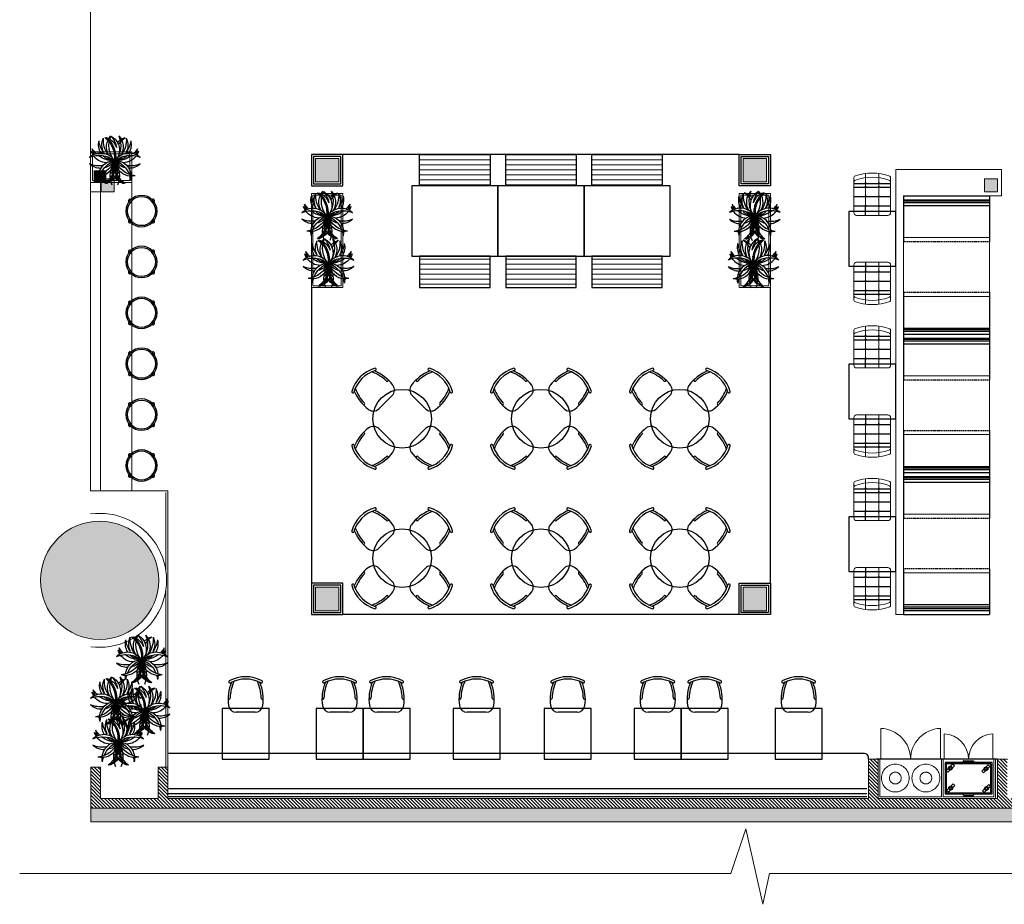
# Model space of a CAD drawing. Extents: x 258674 to 1051069, y -600163 to -66531.
# Tile 1 of 27: x 1050157 to 1050613, y -600163 to -599753. Entities that reach past the tile are written whole.
import ezdxf

# ---------------------------------------------------------------- set-up
doc = ezdxf.new("R2010")
doc.units = 0
doc.header["$LTSCALE"] = 21
doc.header["$MEASUREMENT"] = 0
for name, pattern in [('DASH2', [0.375, 0.25, -0.125]), ('HIDDEN', [0.375, 0.25, -0.125]), ('LEVEL-F-OVERALL LAYOUT$0$HIDDEN', [0.375, 0.25, -0.125])]:
    doc.linetypes.add(name, pattern=pattern)
for name, color, linetype, lineweight in [('1- PLINE', 1, 'CONTINUOUS', 5), ('A-GRID-IDEN', 251, 'CONTINUOUS', 20), ('CKD Equipments', 252, 'CONTINUOUS', 0), ('DOOR-MAIN ENTRY', 7, 'CONTINUOUS', 18), ('elevation line', 1, 'CONTINUOUS', 30), ('I-FURN', 251, 'CONTINUOUS', 18), ('JII-Furniture', 1, 'CONTINUOUS', 9), ('LEVEL-F-OVERALL LAYOUT$0$I-FLOR-OVHD', 251, 'LEVEL-F-OVERALL LAYOUT$0$HIDDEN', 18), ('N-furn', 1, 'CONTINUOUS', 30), ('ND_26_HATCH', 8, 'CONTINUOUS', 13), ('New Design Furn', 1, 'CONTINUOUS', 30), ('New-Design-Equipment', 1, 'CONTINUOUS', 5), ('Wall', 7, 'CONTINUOUS', 30)]:
    doc.layers.add(name, color=color, linetype=linetype, lineweight=lineweight)
for name, color, linetype in [('A-BOOTH', 1, 'HIDDEN'), ('A_CARPENTRY', 1, 'CONTINUOUS'), ('beam text', 6, 'CONTINUOUS'), ('Carpentry', 1, 'CONTINUOUS'), ('chair', 1, 'CONTINUOUS'), ('FRONT COUNTER', 2, 'CONTINUOUS'), ('Furniture01', 1, 'CONTINUOUS'), ('KIT EQUIPMENT', 7, 'CONTINUOUS'), ('Plants', 253, 'CONTINUOUS'), ('Seating', 8, 'CONTINUOUS')]:
    doc.layers.add(name, color=color, linetype=linetype)
pattern_1 = [(180, (1049771.5631, -668465.0167), (-1e-16, -2.3043633), [])]
pattern_2 = [(180, (1049811.4812, -668465.0167), (-1e-16, -2.3043633), [])]
pattern_3 = [(180, (1049851.3993, -668465.0167), (-1e-16, -2.3043633), [])]

# ---------------------------------------------------------------- blocks, each defined once
blk = doc.blocks.new('Chair-din')
at = {"layer": 'N-furn'}
blk.add_line((0, -120), (0, 120), dxfattribs=at)
for centre, radius, start, end in [((100, 120), 100, 98.3166, 180), ((167, -337), 562, 67.4519, 98.3166), ((182, 212), 12.7, 101.7636, 267.3087), ((167, -337), 537, 64.5852, 88.4879), ((389, 202), 15, 28.4279, 208.4279), ((389, 202), 15, 28.4279, 208.4279), ((15, 0), 410, 331.5754, 28.4246), ((15, 0), 440, 331.5749, 28.4251), ((15, 0), 440, 331.5749, 28.4251), ((100, -120), 100, 180, 261.6834), ((167, 337), 562, 261.6834, 292.5481), ((182, -212), 12.7, 92.6913, 258.2364), ((167, 337), 537, 271.5121, 295.4148), ((389, -202), 15, 151.5721, 331.5721)]:
    blk.add_arc(centre, radius, start, end, dxfattribs=at)
blk = doc.blocks.new('G$C95EA696C')
at = {"layer": 'KIT EQUIPMENT', "color": 1}
for p, q in [((19, 324), (101, 406)), ((41, 302), (123, 384)), ((101, 406), (123, 384)), ((476, 317), (558, 400)), ((498, 296), (580, 378)), ((558, 400), (580, 378)), ((19, 324), (41, 302)), ((476, 317), (498, 296)), ((26, 73), (108, 155)), ((48, 51), (130, 133)), ((108, 155), (130, 133)), ((481, 63), (563, 146)), ((563, 146), (585, 124)), ((26, 73), (48, 51)), ((232, 9), (232, 23)), ((359, 0), (241, 0)), ((368, 23), (368, 9)), ((481, 63), (503, 41)), ((503, 41), (585, 124))]:
    blk.add_line(p, q, dxfattribs=at)
for points in [[(0, 23), (600, 23), (600, 423), (0, 423)], [(15, 38), (585, 38), (585, 408), (15, 408)]]:
    blk.add_lwpolyline(points, close=True, dxfattribs=at)
blk.add_lwpolyline([(368, 423), (368, 433, 0.414214), (359, 442), (241, 442, 0.414214), (232, 433), (232, 423)], format="xyb", dxfattribs=at)
for centre, radius in [((71, 354), 24.4), ((71, 354), 15.5), ((528, 348), 24.4), ((528, 348), 15.5), ((78, 103), 24.4), ((78, 103), 15.5), ((533, 93), 24.4), ((533, 93), 15.5)]:
    blk.add_circle(centre, radius, dxfattribs=at)
for centre, start, end in [((241, 9), 180, 270), ((359, 9), 270, 0)]:
    blk.add_arc(centre, 9.11, start, end, dxfattribs=at)
blk = doc.blocks.new('A$C25f52156')
at = {"layer": 'Plants'}
for centre, radius, start, end in [((-229.8, 90.1), 84.7, 166.3654, 239.6535), ((-184.9, 125.3), 128.1, 186.8122, 248.3335), ((-188.2, 77.7), 84.7, 136.3654, 180.7103), ((-188.2, 77.7), 84.7, 136.3654, 180.7103), ((-131.7, 85.7), 128.1, 156.8122, 188.9866), ((-131.7, 85.7), 128.1, 156.8122, 188.9866), ((-158.4, 46.1), 84.7, 125.8367, 179.6535), ((-332.7, 85.7), 128.1, 321.6665, 23.1878), ((-276.2, 77.7), 84.7, 303.4259, 43.6346), ((-158.4, 46.1), 84.7, 106.3654, 121.0987), ((-105.5, 24.8), 128.1, 126.8122, 136.8825), ((-154.6, 38.2), 84.7, 100.3654, 121.0404), ((-104.2, 11.4), 128.1, 120.8122, 135.1591), ((-250.8, 133), 128.1, 216.8122, 248.9866), ((-272.1, 80.1), 84.7, 196.3654, 240.7103), ((-316.1, 3.8), 84.7, 88.9013, 103.6346), ((-351.2, -41.1), 128.1, 73.1175, 83.1878), ((-316.1, 3.8), 84.7, 3.4259, 84.1633), ((-351.2, -41.1), 128.1, 21.6665, 68.3335), ((-188.2, 77.7), 84.7, 193.0962, 236.5741), ((-188.2, 77.7), 84.7, 193.0962, 236.5741), ((-148.3, 3.8), 84.7, 133.0962, 176.5741), ((-104.2, 11.4), 128.1, 141.6665, 182.3335), ((-125.6, -64.8), 128.1, 84.8122, 126.0835), ((-148.3, 3.8), 84.7, 76.3654, 120.7103), ((-113.2, -41.1), 128.1, 96.8122, 126.8735), ((-150.6, -13.6), 84.7, 64.3654, 117.7175), ((-213.6, 133), 128.1, 300.0378, 323.1878), ((-192.3, 80.1), 84.7, 311.1003, 343.6346), ((-311.6, -100.9), 128.1, 51.6665, 113.1878), ((-311.6, 106.7), 128.1, 246.8122, 308.3335), ((-272.1, 73.4), 84.7, 196.3654, 211.0987), ((-250.8, 126.3), 128.1, 216.8122, 226.8825), ((-272.1, 73.4), 84.7, 215.8367, 296.5741), ((-272.1, -67.6), 84.7, 63.4259, 144.1633), ((-250.8, 126.3), 128.1, 231.6665, 278.3335), ((-250.8, -120.5), 128.1, 81.6665, 128.3335), ((-239.6, 83.7), 84.7, 222.2151, 272.5741), ((-239.6, -77.9), 84.7, 87.4259, 137.7849), ((-272.1, -74.3), 84.7, 63.4259, 106.9038), ((-272.1, 80.1), 84.7, 253.0962, 296.5741), ((-198.6, 123.4), 128.1, 231.8889, 254.3335), ((-198.6, -117.6), 128.1, 105.6665, 128.1111), ((-250.8, 133), 128.1, 261.6665, 278.3335), ((-250.8, -127.2), 128.1, 81.6665, 98.3335), ((-205.8, 80), 84.7, 227.4291, 248.5741), ((-205.8, -74.2), 84.7, 111.4259, 132.5709), ((-131.7, 85.7), 128.1, 201.6665, 218.3335), ((-131.7, 85.7), 128.1, 201.6665, 218.3335), ((-229.8, 90.1), 84.7, 257.1743, 266.5741), ((-229.8, -84.3), 84.7, 93.4259, 102.8257), ((-188.2, 71), 84.7, 227.1743, 236.5741), ((-188.2, -65.2), 84.7, 123.4259, 132.8257), ((-131.7, -73.2), 128.1, 141.6665, 143.5381), ((-131.7, 79), 128.1, 216.4619, 218.3335), ((-150.6, -13.6), 84.7, 135.3874, 164.5741), ((-113.2, -41.1), 128.1, 141.6665, 158.3335), ((-152.7, -94.2), 128.1, 66.8122, 128.3335), ((-125.6, -64.8), 128.1, 141.6665, 146.3335), ((-213.6, -120.5), 128.1, 36.8122, 98.3335), ((-213.6, 133), 128.1, 261.6665, 278.3335), ((-213.6, -127.2), 128.1, 36.8122, 98.3335), ((-160.7, -37.8), 84.7, 137.1743, 146.5741), ((-177.8, -57.7), 84.7, 28.3654, 128.5741), ((-160.7, -37.8), 84.7, 46.3654, 119.6535), ((-187.7, -113.9), 128.1, 48.8122, 78.8735), ((-192.3, -67.6), 84.7, 16.3654, 69.7175), ((-272.1, -74.3), 84.7, 119.2897, 163.6346), ((-250.8, -127.2), 128.1, 111.0134, 143.1878), ((-272.1, -67.6), 84.7, 148.9013, 163.6346), ((-250.8, -120.5), 128.1, 133.1175, 143.1878), ((-229.8, -84.3), 84.7, 120.3465, 193.6346), ((-184.9, -119.5), 128.1, 111.6665, 173.1878), ((-316.1, 2), 84.7, 275.8367, 356.5741), ((-351.2, 46.9), 128.1, 291.6665, 338.3335), ((-188.2, -71.9), 84.7, 123.4259, 166.9038), ((-188.2, -71.9), 84.7, 123.4259, 166.9038), ((-131.7, -79.9), 128.1, 141.6665, 158.3335), ((-131.7, -79.9), 128.1, 141.6665, 158.3335), ((-158.4, -40.3), 84.7, 180.3465, 234.1633), ((-148.3, 2), 84.7, 183.4259, 226.9038), ((-104.2, -5.6), 128.1, 177.6665, 218.3335), ((-150.6, 19.4), 84.7, 195.4259, 224.6126), ((-125.6, 70.6), 128.1, 213.6665, 218.3335), ((-113.2, 46.9), 128.1, 201.6665, 218.3335), ((-332.7, -79.9), 128.1, 336.8122, 38.3335), ((-152.7, 100.1), 128.1, 231.6665, 293.1878), ((-160.7, 43.6), 84.7, 213.4259, 222.8257), ((-276.2, -71.9), 84.7, 316.3654, 56.5741), ((-160.7, 43.6), 84.7, 240.3465, 313.6346), ((-125.6, 70.6), 128.1, 233.9165, 275.1878), ((-351.2, 46.9), 128.1, 276.8122, 286.8825), ((-316.1, 2), 84.7, 256.3654, 271.0987), ((-188.2, -71.9), 84.7, 179.2897, 223.6346), ((-188.2, -71.9), 84.7, 179.2897, 223.6346), ((-131.7, -79.9), 128.1, 171.0134, 203.1878), ((-131.7, -79.9), 128.1, 171.0134, 203.1878), ((-104.2, -5.6), 128.1, 224.8409, 239.1878), ((-148.3, 2), 84.7, 239.2897, 283.6346), ((-150.6, 19.4), 84.7, 242.2825, 295.6346), ((-113.2, 46.9), 128.1, 233.1265, 263.1878), ((-158.4, -40.3), 84.7, 238.9013, 253.6346), ((-105.5, -19), 128.1, 223.1175, 233.1878), ((-154.6, -32.4), 84.7, 238.9596, 259.6346)]:
    blk.add_arc(centre, radius, start, end, dxfattribs=at)
blk = doc.blocks.new('new stool')
at = {"layer": 'New Design Furn', "color": 1}
for start, end in [(0, 180), (180, 0)]:
    blk.add_arc((600283, 107586), 198, start, end, dxfattribs=at)
at = {"layer": 'New Design Furn', "color": 252}
for centre, radius, start, end in [((600283, 107586), 180, 0, 180), ((600135, 107718), 18, 45.6691, 230.8796), ((600431, 107718), 18, 309.1204, 134.3309), ((600283, 107586), 180, 180, 0), ((600135, 107454), 18, 129.1204, 314.3309), ((600431, 107454), 18, 225.6691, 50.8796)]:
    blk.add_arc(centre, radius, start, end, dxfattribs=at)
blk = doc.blocks.new('*U1316')
at = {"layer": 'N-furn', "xscale": 0.03628918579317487, "yscale": 0.03628918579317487, "zscale": 0.03628918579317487}
blk.add_blockref('Chair-din', (-8.26, 0), dxfattribs=at)
blk = doc.blocks.new('*U1315')
at = {"layer": 'N-furn', "color": 0, "linetype": 'ByBlock', "lineweight": -2, "transparency": 16777216}
for p, rotation in [((-16283.95, 518.37), 90), ((-16303.1, 499.23), 180), ((-16283.95, 480.08), 270)]:
    blk.add_blockref('*U1316', p, dxfattribs=dict(at, rotation=rotation))
blk.add_blockref('*U1316', (-16264.81, 499.23), dxfattribs=at)
blk = doc.blocks.new('*U1322')
at = {"layer": 'N-furn', "xscale": 0.03628918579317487, "yscale": 0.03628918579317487, "zscale": 0.03628918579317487}
blk.add_blockref('Chair-din', (-8.26, 0), dxfattribs=at)
blk = doc.blocks.new('*U1321')
at = {"layer": 'N-furn', "color": 0, "linetype": 'ByBlock', "lineweight": -2, "transparency": 16777216}
for p, rotation in [((-16283.95, 518.37), 90), ((-16303.1, 499.23), 180), ((-16283.95, 480.08), 270)]:
    blk.add_blockref('*U1322', p, dxfattribs=dict(at, rotation=rotation))
blk.add_blockref('*U1322', (-16264.81, 499.23), dxfattribs=at)
blk = doc.blocks.new('*U1318')
at = {"layer": 'N-furn', "xscale": 0.03628918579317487, "yscale": 0.03628918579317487, "zscale": 0.03628918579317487}
blk.add_blockref('Chair-din', (-8.26, 0), dxfattribs=at)
blk = doc.blocks.new('*U1317')
at = {"layer": 'N-furn', "color": 0, "linetype": 'ByBlock', "lineweight": -2, "transparency": 16777216}
for p, rotation in [((-16283.95, 518.37), 90), ((-16303.1, 499.23), 180), ((-16283.95, 480.08), 270)]:
    blk.add_blockref('*U1318', p, dxfattribs=dict(at, rotation=rotation))
blk.add_blockref('*U1318', (-16264.81, 499.23), dxfattribs=at)
blk = doc.blocks.new('*U1320')
at = {"layer": 'N-furn', "xscale": 0.03628918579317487, "yscale": 0.03628918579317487, "zscale": 0.03628918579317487}
blk.add_blockref('Chair-din', (-8.26, 0), dxfattribs=at)
blk = doc.blocks.new('*U1319')
at = {"layer": 'N-furn', "color": 0, "linetype": 'ByBlock', "lineweight": -2, "transparency": 16777216}
for p, rotation in [((-16283.95, 518.37), 90), ((-16303.1, 499.23), 180), ((-16283.95, 480.08), 270)]:
    blk.add_blockref('*U1320', p, dxfattribs=dict(at, rotation=rotation))
blk.add_blockref('*U1320', (-16264.81, 499.23), dxfattribs=at)
blk = doc.blocks.new('*U1324')
at = {"layer": 'N-furn', "xscale": 0.03628918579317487, "yscale": 0.03628918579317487, "zscale": 0.03628918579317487}
blk.add_blockref('Chair-din', (-8.26, 0), dxfattribs=at)
blk = doc.blocks.new('*U1323')
at = {"layer": 'N-furn', "color": 0, "linetype": 'ByBlock', "lineweight": -2, "transparency": 16777216}
for p, rotation in [((-16283.95, 518.37), 90), ((-16303.1, 499.23), 180), ((-16283.95, 480.08), 270)]:
    blk.add_blockref('*U1324', p, dxfattribs=dict(at, rotation=rotation))
blk.add_blockref('*U1324', (-16264.81, 499.23), dxfattribs=at)
blk = doc.blocks.new('*U1326')
at = {"layer": 'N-furn', "xscale": 0.03628918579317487, "yscale": 0.03628918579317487, "zscale": 0.03628918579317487}
blk.add_blockref('Chair-din', (-8.26, 0), dxfattribs=at)
blk = doc.blocks.new('*U1325')
at = {"layer": 'N-furn', "color": 0, "linetype": 'ByBlock', "lineweight": -2, "transparency": 16777216}
for p, rotation in [((-16283.95, 518.37), 90), ((-16303.1, 499.23), 180), ((-16283.95, 480.08), 270)]:
    blk.add_blockref('*U1326', p, dxfattribs=dict(at, rotation=rotation))
blk.add_blockref('*U1326', (-16264.81, 499.23), dxfattribs=at)
blk = doc.blocks.new('Craft Dining chair-1')
at = {"layer": 'chair', "lineweight": 20}
for p, q in [((-235, -505), (-235, -55)), ((235, -505), (235, -55)), ((-200, -540), (200, -540))]:
    blk.add_line(p, q, dxfattribs=at)
at = {"layer": 'chair', "color": 253, "lineweight": 20}
for p, q in [((-85, -410), (-85, -6)), ((85, -540), (85, -6))]:
    blk.add_line(p, q, dxfattribs=at)
at = {"layer": 'chair', "color": 253}
for p, q in [((-235, -132), (235, -132)), ((-235, -179), (235, -179)), ((-235, -299), (235, -299)), ((-235, -420), (-95, -420)), ((-85, -540), (-85, -430)), ((-75, -420), (235, -420))]:
    blk.add_line(p, q, dxfattribs=at)
at = {"layer": 'chair', "lineweight": 20}
for centre, radius, start, end in [((0, -639), 639, 69.3571, 110.6429), ((-220, -55), 15, 110.6429, 180), ((-200, -123), 35, 109.3358, 180), ((0, -693), 639, 70.6642, 109.3358), ((200, -123), 35, 0, 70.6642), ((220, -55), 15, 0, 69.3571), ((-200, -505), 35, 180, 270), ((200, -505), 35, 270, 0)]:
    blk.add_arc(centre, radius, start, end, dxfattribs=at)
at = {"layer": 'chair', "color": 253}
for centre, start, end in [((-95, -122), 270, 0), ((-75, -122), 180, 270), ((75, -122), 270, 0), ((95, -122), 180, 270), ((-95, -142), 0, 90), ((-95, -169), 270, 0), ((-95, -189), 0, 90), ((-75, -142), 90, 180), ((-75, -169), 180, 270), ((-75, -189), 90, 180), ((75, -142), 0, 90), ((75, -169), 270, 0), ((75, -189), 0, 90), ((95, -142), 90, 180), ((95, -169), 180, 270), ((95, -189), 90, 180), ((-95, -289), 270, 0), ((-95, -309), 0, 90), ((-75, -289), 180, 270), ((-75, -309), 90, 180), ((75, -289), 270, 0), ((75, -309), 0, 90), ((95, -289), 180, 270), ((95, -309), 90, 180), ((-95, -410), 270, 0), ((-95, -430), 0, 90), ((-75, -410), 180, 270), ((-75, -430), 90, 180), ((75, -410), 270, 0), ((75, -430), 0, 90), ((95, -410), 180, 270), ((95, -430), 90, 180)]:
    blk.add_arc(centre, 10, start, end, dxfattribs=at)
blk = doc.blocks.new('A$C47b6d7bf')
at = {"layer": 'A-BOOTH', "ltscale": 3}
for p, q in [((-1100, -585), (0, -585)), ((0, -1231), (-1100, -1231)), ((0, -2351), (-1100, -2351)), ((0, -2997), (-1100, -2997)), ((0, -4117), (-1100, -4117)), ((0, -4765), (-1100, -4765))]:
    blk.add_line(p, q, dxfattribs=at)
at = {"layer": 'Carpentry', "ltscale": 50}
for p, q in [((0, 0), (-1100, 0)), ((-1100, -585), (-1100, 0)), ((0, -585), (0, 0)), ((-1100, -50), (0, -50)), ((-1100, -125), (0, -125)), ((-1100, -2351), (-1100, -1231)), ((0, -2351), (0, -1231)), ((0, -1691), (-1100, -1691)), ((0, -1766), (-1100, -1766)), ((0, -1816), (-1100, -1816)), ((0, -1891), (-1100, -1891)), ((-1100, -4117), (-1100, -2997)), ((0, -4117), (0, -2997)), ((0, -3457), (-1100, -3457)), ((0, -3532), (-1100, -3532)), ((0, -3582), (-1100, -3582)), ((0, -3657), (-1100, -3657)), ((-1100, -5350), (-1100, -4765)), ((0, -5350), (0, -4765)), ((0, -5225), (-1100, -5225)), ((0, -5300), (-1100, -5300)), ((0, -5350), (-1100, -5350))]:
    blk.add_line(p, q, dxfattribs=at)
at = {"layer": 'Carpentry', "color": 253, "linetype": 'Continuous'}
for p, q in [((-1100, -74), (0, -74)), ((-1100, -94), (0, -94)), ((-1100, -1725), (0, -1725)), ((-1100, -1746), (0, -1746)), ((-1100, -1850), (0, -1850)), ((-1100, -1871), (0, -1871)), ((-1100, -3491), (0, -3491)), ((-1100, -3512), (0, -3512)), ((-1100, -3616), (0, -3616)), ((-1100, -3637), (0, -3637)), ((-1100, -5259), (0, -5259)), ((-1100, -5280), (0, -5280))]:
    blk.add_line(p, q, dxfattribs=at)
at = {"layer": 'JII-Furniture', "ltscale": 50}
for points in [[(0, -533), (-1100, -533), (-1100, -1283), (0, -1283)], [(0, -2299), (-1100, -2299), (-1100, -3049), (0, -3049)], [(0, -4065), (-1100, -4065), (-1100, -4815), (0, -4815)]]:
    blk.add_lwpolyline(points, close=True, dxfattribs=at)

msp = doc.modelspace()

# ---------------------------------------------------------------- hatches: boundary and pattern name
at = {"layer": 'beam text', "linetype": 'Continuous', "lineweight": 0, "ltscale": 8, "transparency": 33554687}
h = msp.add_hatch(color=3, dxfattribs=at)
h.dxf.hatch_style = 1
h.paths.add_polyline_path([(1050194.46, -599832.82), (1050194.46, -599826.82), (1050200.46, -599826.82), (1050200.46, -599832.82)])
h = msp.add_hatch(color=3, dxfattribs=at)
h.dxf.hatch_style = 1
h.paths.add_polyline_path([(1050603.96, -599832.82), (1050603.96, -599826.82), (1050609.96, -599826.82), (1050609.96, -599832.82)])
at = {"layer": 'I-FURN', "ltscale": 0.25}
h = msp.add_hatch(color=253, dxfattribs=at)
h.dxf.hatch_style = 1
h.paths.add_polyline_path([(1050304.58, -599828.26), (1050304.58, -599817.38), (1050293.7, -599817.38), (1050293.7, -599828.26)])
h = msp.add_hatch(dxfattribs=at)
h.set_pattern_fill('ANSI31', color=253, scale=0.725784, angle=135)
h.set_pattern_definition(pattern_1)
h.paths.add_polyline_path([(1050342.06, -599830.07), (1050342.06, -599815.56), (1050374.72, -599815.56), (1050374.72, -599830.07)])
h = msp.add_hatch(dxfattribs=at)
h.set_pattern_fill('ANSI31', color=253, scale=0.725784, angle=135)
h.set_pattern_definition(pattern_2)
h.paths.add_polyline_path([(1050381.98, -599830.07), (1050381.98, -599815.56), (1050414.64, -599815.56), (1050414.64, -599830.07)])
h = msp.add_hatch(dxfattribs=at)
h.set_pattern_fill('ANSI31', color=253, scale=0.725784, angle=135)
h.set_pattern_definition(pattern_3)
h.paths.add_polyline_path([(1050421.89, -599830.07), (1050421.89, -599815.56), (1050454.56, -599815.56), (1050454.56, -599830.07)])
h = msp.add_hatch(color=253, dxfattribs=at)
h.dxf.hatch_style = 1
h.paths.add_polyline_path([(1050492.03, -599828.26), (1050492.03, -599817.38), (1050502.92, -599817.38), (1050502.92, -599828.26)])
h = msp.add_hatch(dxfattribs=at)
h.set_pattern_fill('ANSI31', color=253, scale=0.725784, angle=135)
h.set_pattern_definition(pattern_1)
h.paths.add_polyline_path([(1050342.06, -599862.73), (1050342.06, -599877.25), (1050374.72, -599877.25), (1050374.72, -599862.73)])
h = msp.add_hatch(dxfattribs=at)
h.set_pattern_fill('ANSI31', color=253, scale=0.725784, angle=135)
h.set_pattern_definition(pattern_2)
h.paths.add_polyline_path([(1050381.98, -599862.73), (1050381.98, -599877.25), (1050414.64, -599877.25), (1050414.64, -599862.73)])
h = msp.add_hatch(dxfattribs=at)
h.set_pattern_fill('ANSI31', color=253, scale=0.725784, angle=135)
h.set_pattern_definition(pattern_3)
h.paths.add_polyline_path([(1050421.89, -599862.73), (1050421.89, -599877.25), (1050454.56, -599877.25), (1050454.56, -599862.73)])
h = msp.add_hatch(color=253, dxfattribs=at)
h.dxf.hatch_style = 1
h.paths.add_polyline_path([(1050304.59, -600027.03), (1050304.59, -600016.14), (1050293.7, -600016.14), (1050293.7, -600027.03)])
h = msp.add_hatch(color=253, dxfattribs=at)
h.dxf.hatch_style = 1
h.paths.add_polyline_path([(1050492.02, -600027.03), (1050492.02, -600016.14), (1050502.91, -600016.14), (1050502.91, -600027.03)])
at = {"layer": 'ND_26_HATCH', "ltscale": 0.25}
h = msp.add_hatch(color=253, dxfattribs=at)
h.dxf.hatch_style = 1
h.paths.add_polyline_path([(1050191.16, -599823.09), (1050191.16, -599828.53), (1050196.6, -599828.53), (1050196.6, -599823.09)])
h = msp.add_hatch(color=253, dxfattribs=at)
h.dxf.hatch_style = 1
h.paths.add_polyline_path([(1050166.27, -600012.94, 1), (1050221.09, -600012.94, 1)])
at = {"layer": 'ND_26_HATCH', "lineweight": -3, "transparency": 33554559}
h = msp.add_hatch(dxfattribs=at)
h.set_pattern_fill('ANSI31', color=253, scale=0.362892, angle=90)
h.set_pattern_definition([(135, (1049798.5458, -668208.1758), (-0.814715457, -0.814715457), [])])
h.paths.add_polyline_path([(1050926.54, -600118.59), (1050927.22, -600115.53), (1050922.79, -600114.55), (1050930.08, -600080.85), (1050934.52, -600081.81), (1050935.59, -600076.86), (1050923.63, -600076.86), (1050915.58, -600114.05), (1050882.91, -600114.05), (1050882.91, -600099.54), (1050878.38, -600099.54), (1050878.38, -600114.05), (1050614.52, -600114.06), (1050614.52, -600095.91), (1050609.98, -600095.91), (1050609.98, -600114.06), (1050554.64, -600114.06), (1050554.64, -600095.91), (1050550.1, -600095.91), (1050550.1, -600114.06), (1050225.29, -600114.06), (1050225.29, -600099.54), (1050220.75, -600099.54), (1050220.75, -600114.06), (1050194.12, -600114.06), (1050194.12, -600099.54), (1050189.58, -600099.54), (1050189.58, -600118.59)])
at = {"layer": 'ND_26_HATCH', "ltscale": 0.25}
h = msp.add_hatch(color=253, dxfattribs=at)
h.dxf.hatch_style = 1
h.paths.add_polyline_path([(1050189.58, -600118.6), (1050189.53, -600124.97), (1050863.76, -600124.94), (1050865.14, -600118.6)])

# ---------------------------------------------------------------- linework, layer by layer
at = {"layer": '1- PLINE', "linetype": 'DASH2', "ltscale": 200}
for centre, radius in [((1050562.62, -600104.62), 6.45), ((1050576.77, -600104.62), 6.45), ((1050562.62, -600104.62), 2.72), ((1050576.77, -600104.62), 2.72)]:
    msp.add_circle(centre, radius, dxfattribs=at)
at = {"layer": 'A-GRID-IDEN', "ltscale": 0.25}
msp.add_lwpolyline([(1050156.62, -600148.88), (1050486.34, -600148.88), (1050493.33, -600128.2), (1050501.23, -600163.13), (1050504.29, -600148.88), (1050940.52, -600148.88)], dxfattribs=at)
at = {"layer": 'A_CARPENTRY'}
for p, q in [((1050548.29, -600093.19), (1050225.29, -600093.19)), ((1050550.1, -600095.91), (1050550.1, -600095.01)), ((1050609.98, -600095.91), (1050553.73, -600095.91)), ((1050225.29, -600109.52), (1050549.38, -600109.52)), ((1050225.29, -600111.7), (1050549.38, -600111.7)), ((1050225.29, -600113.15), (1050549.38, -600113.15))]:
    msp.add_line(p, q, dxfattribs=at)
msp.add_arc((1050548.29, -600095.01), 1.81, 0, 90, dxfattribs=at)
at = {"layer": 'beam text', "color": 1, "linetype": 'Continuous', "lineweight": 0, "ltscale": 8}
for points in [[(1050194.46, -599832.82), (1050194.46, -599826.82), (1050200.46, -599826.82), (1050200.46, -599832.82)], [(1050603.96, -599832.82), (1050603.96, -599826.82), (1050609.96, -599826.82), (1050609.96, -599832.82)]]:
    msp.add_lwpolyline(points, close=True, dxfattribs=at)
at = {"layer": 'DOOR-MAIN ENTRY', "color": 1, "linetype": 'Continuous', "lineweight": 0, "ltscale": 8, "const_width": 0.5}
msp.add_lwpolyline([(1050976.87, -599804.21), (1050999.17, -599624.68), (1051021.46, -599424.32), (1050189.46, -599424.32), (1050189.5, -599832.82), (1050194.46, -599832.82)], dxfattribs=at)
at = {"layer": 'Furniture01'}
for points in [[(1050272.28, -600072.32), (1050250.51, -600072.32), (1050250.51, -600095.91), (1050272.28, -600095.91)], [(1050315.83, -600072.32), (1050294.05, -600072.32), (1050294.05, -600095.91), (1050315.83, -600095.91)], [(1050337.6, -600072.32), (1050315.83, -600072.32), (1050315.83, -600095.91), (1050337.6, -600095.91)], [(1050379.33, -600072.32), (1050357.56, -600072.32), (1050357.56, -600095.91), (1050379.33, -600095.91)], [(1050421.61, -600072.32), (1050399.84, -600072.32), (1050399.84, -600095.91), (1050421.61, -600095.91)], [(1050463.34, -600072.32), (1050441.57, -600072.32), (1050441.57, -600095.91), (1050463.34, -600095.91)], [(1050485.12, -600072.32), (1050463.34, -600072.32), (1050463.34, -600095.91), (1050485.12, -600095.91)], [(1050528.66, -600072.32), (1050506.89, -600072.32), (1050506.89, -600095.91), (1050528.66, -600095.91)]]:
    msp.add_lwpolyline(points, close=True, dxfattribs=at)
at = {"layer": 'I-FURN', "color": 2, "ltscale": 0.25}
for p, q in [((1050189.58, -600118.6), (1050189.53, -600124.97)), ((1050189.58, -600118.6), (1050865.14, -600118.6)), ((1050189.53, -600124.97), (1050863.76, -600124.94))]:
    msp.add_line(p, q, dxfattribs=at)
for points in [[(1050304.58, -599828.26), (1050304.58, -599817.38), (1050293.7, -599817.38), (1050293.7, -599828.26)], [(1050492.03, -599828.26), (1050492.03, -599817.38), (1050502.92, -599817.38), (1050502.92, -599828.26)], [(1050191.16, -599828.53), (1050191.16, -599823.09), (1050196.6, -599823.09), (1050196.6, -599828.53)], [(1050191.16, -599828.53), (1050191.16, -599823.09), (1050196.6, -599823.09), (1050196.6, -599828.53)], [(1050304.59, -600027.03), (1050304.59, -600016.14), (1050293.7, -600016.14), (1050293.7, -600027.03)], [(1050492.02, -600027.03), (1050492.02, -600016.14), (1050502.91, -600016.14), (1050502.91, -600027.03)]]:
    msp.add_lwpolyline(points, close=True, dxfattribs=at)
for points in [[(1050614.52, -600095.91), (1050609.98, -600095.91), (1050609.98, -600114.06), (1050554.64, -600114.06), (1050554.64, -600095.91), (1050550.1, -600095.91), (1050550.1, -600114.06), (1050225.29, -600114.06), (1050225.29, -600099.54), (1050220.75, -600099.54), (1050220.75, -600114.06), (1050194.12, -600114.06), (1050194.12, -600099.54), (1050189.58, -600099.54), (1050189.58, -600118.59)], [(1050189.53, -600124.97), (1050377.23, -600124.96)]]:
    msp.add_lwpolyline(points, dxfattribs=at)
msp.add_circle((1050193.68, -600012.94), 27.41, dxfattribs=at)
msp.add_circle((1050193.68, -600012.94), 27.41, dxfattribs=at)
msp.add_arc((1050193.68, -600012.94), 31.04, 262.4041, 97.7336, dxfattribs=at)
at = {"layer": 'LEVEL-F-OVERALL LAYOUT$0$I-FLOR-OVHD', "ltscale": 0.25}
msp.add_lwpolyline([(1050970.2, -599857.88), (1050998.92, -599626.9), (1051021.46, -599424.32), (1051009.54, -599424.35), (1050189.46, -599424.32), (1050189.5, -599796.24), (1050189.5, -599857.88)], dxfattribs=at)
at = {"layer": 'New Design Furn', "ltscale": 500}
for points in [[(1050306.4, -599830.08), (1050306.4, -599815.56), (1050291.88, -599815.56), (1050291.88, -599830.08)], [(1050305.49, -599829.17), (1050305.49, -599816.47), (1050292.79, -599816.47), (1050292.79, -599829.17)], [(1050342.06, -599830.07), (1050342.06, -599815.56), (1050374.72, -599815.56), (1050374.72, -599830.07)], [(1050381.98, -599830.07), (1050381.98, -599815.56), (1050414.64, -599815.56), (1050414.64, -599830.07)], [(1050421.89, -599830.07), (1050421.89, -599815.56), (1050454.56, -599815.56), (1050454.56, -599830.07)], [(1050490.22, -599830.08), (1050490.22, -599815.56), (1050504.73, -599815.56), (1050504.73, -599830.08)], [(1050491.12, -599829.17), (1050491.12, -599816.47), (1050503.83, -599816.47), (1050503.83, -599829.17)], [(1050338.43, -599830.07), (1050338.43, -599862.73), (1050378.35, -599862.73), (1050378.35, -599830.07)], [(1050378.35, -599830.07), (1050378.35, -599862.73), (1050418.27, -599862.73), (1050418.27, -599830.07)], [(1050418.27, -599830.07), (1050418.27, -599862.73), (1050458.18, -599862.73), (1050458.18, -599830.07)], [(1050342.06, -599862.73), (1050342.06, -599877.25), (1050374.72, -599877.25), (1050374.72, -599862.73)], [(1050381.98, -599862.73), (1050381.98, -599877.25), (1050414.64, -599877.25), (1050414.64, -599862.73)], [(1050421.89, -599862.73), (1050421.89, -599877.25), (1050454.56, -599877.25), (1050454.56, -599862.73)], [(1050306.41, -600028.84), (1050306.41, -600014.32), (1050291.89, -600014.32), (1050291.89, -600028.84)], [(1050305.5, -600027.93), (1050305.5, -600015.23), (1050292.8, -600015.23), (1050292.8, -600027.93)], [(1050490.21, -600028.84), (1050490.21, -600014.32), (1050504.73, -600014.32), (1050504.73, -600028.84)], [(1050491.12, -600027.93), (1050491.12, -600015.23), (1050503.82, -600015.23), (1050503.82, -600027.93)]]:
    msp.add_lwpolyline(points, close=True, dxfattribs=at)
for points in [[(1050562.79, -599841.95), (1050541.01, -599841.95), (1050541.01, -599867.35), (1050562.79, -599867.35), (1050562.79, -599841.95)], [(1050562.79, -599912.72), (1050541.01, -599912.72), (1050541.01, -599938.12), (1050562.79, -599938.12), (1050562.79, -599912.72)], [(1050562.79, -599983.48), (1050541.01, -599983.48), (1050541.01, -600008.88), (1050562.79, -600008.88), (1050562.79, -599983.48)]]:
    msp.add_lwpolyline(points, dxfattribs=at)
for centre in [(1050333.93, -599938.04), (1050398.31, -599938.04), (1050462.68, -599938.04), (1050333.93, -600002.71), (1050398.31, -600002.71), (1050462.68, -600002.71)]:
    msp.add_circle(centre, 13.61, dxfattribs=at)
at = {"layer": 'New-Design-Equipment', "ltscale": 0.25}
for p, q in [((1050189.5, -599814.28), (1050189.49, -599754.4)), ((1050208.55, -599814.28), (1050189.5, -599814.28)), ((1050189.5, -599828.53), (1050189.5, -599814.28)), ((1050207.65, -599815.18), (1050190.41, -599815.18)), ((1050190.41, -599827.63), (1050190.41, -599815.18)), ((1050207.65, -599827.63), (1050207.65, -599815.18)), ((1050208.55, -599828.53), (1050208.55, -599814.28)), ((1050562.79, -599822.54), (1050562.79, -600028.84)), ((1050611.78, -599822.54), (1050562.79, -599822.54)), ((1050611.78, -599834.69), (1050611.78, -599822.54)), ((1050189.51, -599971.4), (1050189.5, -599828.53)), ((1050194.04, -599828.53), (1050189.5, -599828.53)), ((1050190.41, -599827.63), (1050207.65, -599827.63)), ((1050194.04, -599971.4), (1050194.04, -599828.53)), ((1050194.04, -599828.53), (1050208.55, -599828.53)), ((1050208.56, -599971.4), (1050208.55, -599828.53)), ((1050566.42, -599834.69), (1050566.42, -600028.84)), ((1050611.78, -599834.69), (1050566.42, -599834.69)), ((1050189.51, -599971.4), (1050225.28, -599971.4)), ((1050224.38, -599972.31), (1050224.38, -600008.33)), ((1050225.28, -599971.4), (1050225.29, -600099.54)), ((1050224.38, -600017.54), (1050224.38, -600099.54)), ((1050562.79, -600028.84), (1050566.42, -600028.84))]:
    msp.add_line(p, q, dxfattribs=at)
at = {"layer": 'New-Design-Equipment'}
for p, q in [((1050555.91, -600095.91), (1050555.91, -600081.59)), ((1050583.49, -600095.91), (1050583.49, -600081.59)), ((1050585.3, -600095.91), (1050585.3, -600084.13)), ((1050607.8, -600095.91), (1050607.8, -600084.13)), ((1050554.64, -600095.91), (1050554.64, -600114.06)), ((1050554.64, -600095.91), (1050555.36, -600095.91)), ((1050555.36, -600095.91), (1050555.36, -600113.33)), ((1050555.36, -600095.91), (1050584.03, -600095.91)), ((1050584.76, -600095.91), (1050584.03, -600095.91)), ((1050584.03, -600095.91), (1050584.03, -600113.33)), ((1050584.76, -600095.91), (1050584.76, -600113.33)), ((1050608.35, -600095.91), (1050584.76, -600095.91)), ((1050609.07, -600095.91), (1050608.35, -600095.91)), ((1050608.35, -600095.91), (1050608.35, -600113.33)), ((1050609.07, -600095.91), (1050609.07, -600114.06)), ((1050609.07, -600114.06), (1050554.64, -600114.06)), ((1050584.03, -600113.33), (1050555.36, -600113.33)), ((1050608.35, -600113.33), (1050584.76, -600113.33))]:
    msp.add_line(p, q, dxfattribs=at)
at = {"layer": 'New-Design-Equipment', "ltscale": 0.25}
for points in [[(1050306.41, -599877.25), (1050306.41, -599833.7), (1050291.89, -599833.7), (1050291.89, -599877.25)], [(1050305.68, -599876.52), (1050305.68, -599834.43), (1050292.61, -599834.43), (1050292.61, -599876.52)], [(1050490.21, -599877.25), (1050490.21, -599833.7), (1050504.73, -599833.7), (1050504.73, -599877.25)], [(1050490.93, -599876.52), (1050490.93, -599834.43), (1050504, -599834.43), (1050504, -599876.52)]]:
    msp.add_lwpolyline(points, close=True, dxfattribs=at)
at = {"layer": 'New-Design-Equipment'}
for centre, radius, start, end in [((1050555.36, -600095.91), 14.33, 0, 87.8237), ((1050584.03, -600095.91), 14.33, 92.1763, 180), ((1050584.76, -600095.91), 11.79, 0, 87.3546), ((1050608.35, -600095.91), 11.79, 92.6454, 180)]:
    msp.add_arc(centre, radius, start, end, dxfattribs=at)
at = {"layer": 'Seating', "ltscale": 0.25}
for p, q in [((1050490.21, -599815.56), (1050306.41, -599815.56)), ((1050291.89, -599877.25), (1050291.89, -600014.32)), ((1050504.73, -600014.32), (1050504.73, -599877.25)), ((1050490.21, -600028.84), (1050306.41, -600028.84))]:
    msp.add_line(p, q, dxfattribs=at)

# ---------------------------------------------------------------- block references
at = {"layer": 'chair', "xscale": 0.03628918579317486, "yscale": 0.03628918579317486, "zscale": 0.03628918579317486}
for p in [(1050551.9, -599824.17), (1050551.9, -599894.93), (1050551.9, -599965.7)]:
    msp.add_blockref('Craft Dining chair-1', p, dxfattribs=at)
at = {"layer": 'chair', "xscale": -0.03628918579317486, "yscale": 0.03628918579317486, "zscale": 0.03628918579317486, "rotation": 180}
for p in [(1050551.9, -599885.14), (1050551.9, -599955.9), (1050551.9, -600026.66)]:
    msp.add_blockref('Craft Dining chair-1', p, dxfattribs=at)
at = {"layer": 'CKD Equipments', "ltscale": 0.25, "xscale": 0.03628918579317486, "yscale": 0.03628918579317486, "zscale": 0.03628918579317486, "rotation": 179.9999999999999}
msp.add_blockref('G$C95EA696C', (1050607.45, -600096.62), dxfattribs=at)
at = {"layer": 'elevation line', "ltscale": 8, "yscale": 0.08818272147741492, "zscale": 0.08818272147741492}
for p, xscale, rotation in [((1050200.49, -599797.92), -0.08818272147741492, 270), ((1050298.95, -599823.57), -0.08818272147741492, 270), ((1050497.67, -599823.57), 0.08818272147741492, 90), ((1050299.52, -599845.52), -0.08818272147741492, 270), ((1050497.1, -599845.52), 0.08818272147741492, 90), ((1050212.94, -600029.29), -0.08818272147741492, 270), ((1050200.94, -600048.69), -0.08818272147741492, 270), ((1050214.25, -600052.97), -0.08818272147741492, 270), ((1050202.09, -600067.44), -0.08818272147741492, 270)]:
    msp.add_blockref('A$C25f52156', p, dxfattribs=dict(at, xscale=xscale, rotation=rotation))
at = {"layer": 'FRONT COUNTER', "xscale": 0.03628918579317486, "yscale": 0.03628918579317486, "zscale": 0.03628918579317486, "rotation": 180}
msp.add_blockref('A$C47b6d7bf', (1050566.42, -600028.84), dxfattribs=at)
at = {"layer": 'N-furn', "rotation": 225.0000000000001}
for name, p in [('*U1325', (1038466.43, -611099.52)), ('*U1317', (1038530.81, -611099.52)), ('*U1319', (1038595.18, -611099.52)), ('*U1323', (1038466.43, -611164.2)), ('*U1315', (1038530.81, -611164.2)), ('*U1321', (1038595.18, -611164.2))]:
    msp.add_blockref(name, p, dxfattribs=at)
at = {"layer": 'N-furn', "xscale": 0.03628918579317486, "yscale": 0.03628918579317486, "zscale": 0.03628918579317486, "rotation": 90}
for p in [(1050261.39, -600074.14), (1050304.94, -600074.14), (1050326.72, -600074.14), (1050368.45, -600074.14), (1050410.72, -600074.14), (1050452.46, -600074.14), (1050474.23, -600074.14), (1050517.78, -600074.14)]:
    msp.add_blockref('Chair-din', p, dxfattribs=at)
at = {"layer": 'Wall', "color": 6, "extrusion": (8.16355e-49, 1.29875e-40, -1), "xscale": -0.03665574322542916, "yscale": 0.03665574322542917, "zscale": 0.03665574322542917, "rotation": 0.06109597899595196}
for p in [(-1028205.08, -603761.97), (-1028205.08, -603785.56), (-1028205.08, -603809.15), (-1028205.08, -603832.74), (-1028205.08, -603856.32), (-1028205.08, -603879.91)]:
    msp.add_blockref('new stool', p, dxfattribs=at)

doc.saveas('drawing.dxf')
